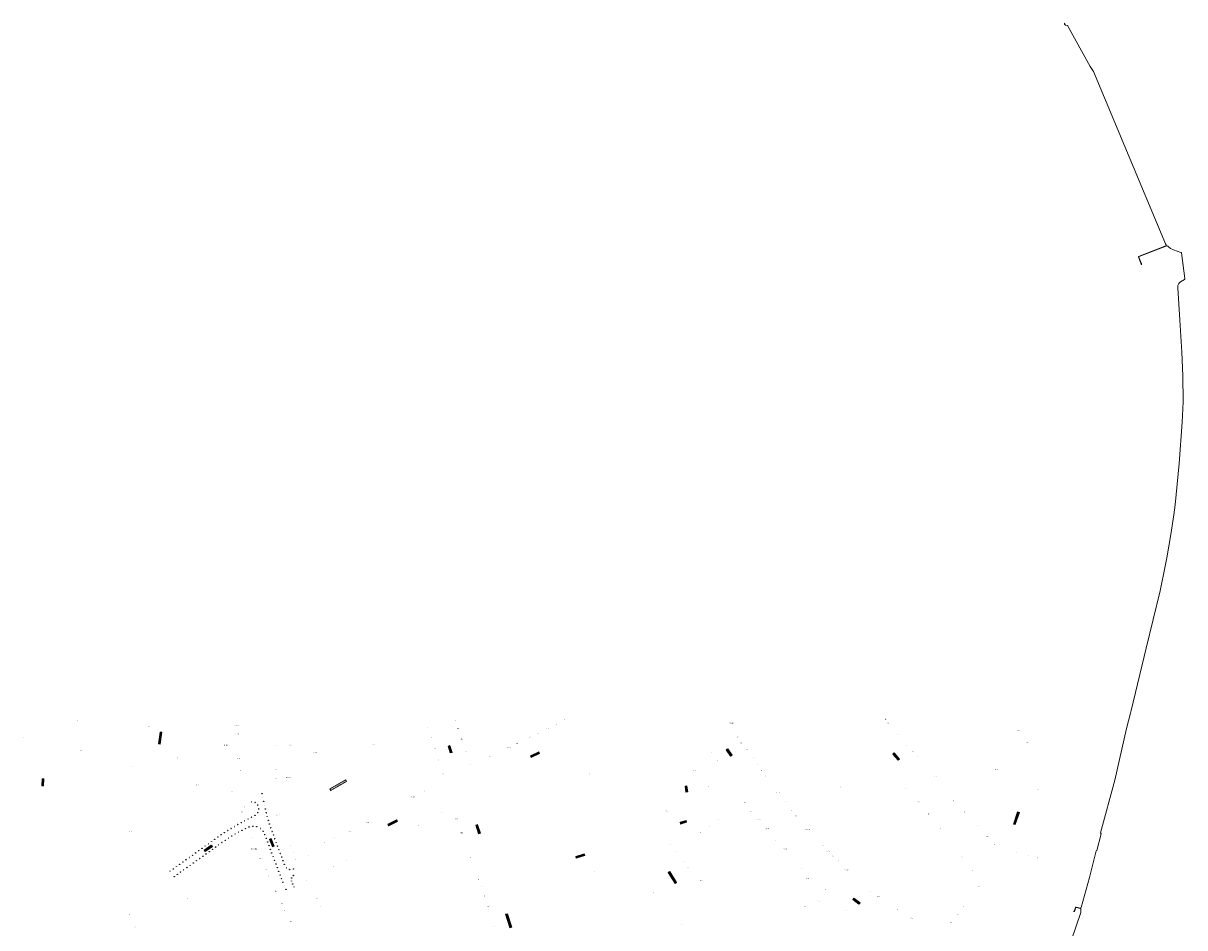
# Model space of a CAD drawing. Header units: metres. Extents: x 196669 to 197699, y 355514 to 356669.
# Tile 20 of 20: x 196674 to 197416, y 356091 to 356669. Entities that reach past the tile are written whole.
import ezdxf
from ezdxf.enums import TextEntityAlignment as Align
from ezdxf.lldxf.tags import DXFTag

# ---------------------------------------------------------------- set-up
doc = ezdxf.new("R2010")
doc.units = ezdxf.units.M
for name, color, linetype, lineweight in [('B-WE-KL-DATA_KOPPELKABEL_GLASVEZEL-G', 104, 'KL-GLASVEZEL-N', 20), ('B-WE-OG-BEBOUWING_HUISNUMMER-T35', 252, 'Continuous', 9), ('B-WE-OG-BEBOUWING_STRAATNAAM-T35', 7, 'Continuous', 9), ('N-WE-IE-MEUBILAIR_WEGMEUBILAIR_PAAL-S-50', 7, 'Continuous', 25)]:
    doc.layers.add(name, color=color, linetype=linetype, lineweight=lineweight)
doc.styles.add('NLCS-ISO-M200-T25', font='NLCS-ISO.ttf', dxfattribs={"height": 0.5})
doc.styles.add('NLCS-ISO-M200-T30', font='NLCS-ISO.ttf', dxfattribs={"height": 0.6})
doc.styles.get("Standard").update_dxf_attribs({"font": 'Microsoft JhengHei.ttf'})
tags = doc.linetypes.add('KL-GLASVEZEL-N', pattern='A,4,-1,[101,NLCS.SHX,S=0.5,R=0,X=0,Y=0],-1,4,-1,["G",Standard,S=1,R=0,X=-0.25,Y=-0.5],-1.5', length=12.5).pattern_tags.tags
tags[18] = DXFTag(74, 10)

# ---------------------------------------------------------------- blocks, each defined once
blk = doc.blocks.new('SIE-WEG_PAAL_BETON-SO')
for radius in [0.938, 0.469]:
    blk.add_circle((0, 0), radius)
blk = doc.blocks.new('*U953')
at = {"layer": 'N-WE-IE-MEUBILAIR_WEGMEUBILAIR_PAAL-S-50', "xscale": 0.1, "yscale": 0.1, "zscale": 0.1, "rotation": 272.5814266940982}
blk.add_blockref('SIE-WEG_PAAL_BETON-SO', (0, 0), dxfattribs=at)
blk = doc.blocks.new('*U954')
at = {"color": 0, "linetype": 'ByBlock', "lineweight": -2, "transparency": 16777216}
for p, rotation in [((196820.51, 356156.15), 181.1283565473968), ((196807.03, 356149.85), 211.2396199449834), ((196809.18, 356151.12), 209.8043549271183), ((196811.37, 356152.33), 208.3690899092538), ((196813.58, 356153.49), 207.0424576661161), ((196815.81, 356154.63), 207.0424576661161), ((196818.06, 356155.7), 199.4923884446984), ((196822.98, 356155.8), 162.7643246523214), ((196825.2, 356154.69), 144.4002927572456), ((196826.97, 356152.94), 126.0362608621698), ((196828.11, 356150.72), 110.8754019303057), ((196794.67, 356141.36), 215.5724173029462), ((196796.7, 356142.81), 215.5724173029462), ((196798.73, 356144.26), 215.5724173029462), ((196800.77, 356145.72), 215.5454149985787), ((196802.82, 356147.15), 214.1101499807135), ((196804.91, 356148.52), 212.6748849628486), ((196829, 356148.39), 110.8754019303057), ((196829.89, 356146.05), 110.8754019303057), ((196830.78, 356143.71), 110.8754019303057), ((196831.67, 356141.38), 110.8754019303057), ((196784.5, 356134.08), 215.5724173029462), ((196786.53, 356135.54), 215.5724173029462), ((196788.57, 356136.99), 215.5724173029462), ((196790.6, 356138.45), 215.5724173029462), ((196792.63, 356139.9), 215.5724173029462), ((196832.56, 356139.04), 110.8754019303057), ((196833.45, 356136.71), 110.8754019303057), ((196834.34, 356134.37), 110.8754019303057), ((196774.33, 356126.81), 215.5724173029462), ((196776.37, 356128.27), 215.5724173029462), ((196778.4, 356129.72), 215.5724173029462), ((196780.43, 356131.18), 215.5724173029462), ((196782.47, 356132.63), 215.5724173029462), ((196835.23, 356132.03), 110.8754019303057), ((196836.12, 356129.7), 110.8754019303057), ((196837.02, 356127.36), 110.8754019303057), ((196770.27, 356123.9), 215.5724173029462), ((196772.3, 356125.36), 215.5724173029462), ((196837.91, 356125.03), 110.8754019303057), ((196838.8, 356122.69), 111.0260441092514), ((196839.72, 356120.37), 112.4555795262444), ((196840.71, 356118.07), 113.8851149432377), ((196841.72, 356115.79), 113.9888483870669)]:
    blk.add_blockref('*U953', p, dxfattribs=dict(at, rotation=rotation))
blk = doc.blocks.new('*U955')
at = {"layer": 'N-WE-IE-MEUBILAIR_WEGMEUBILAIR_PAAL-S-50', "xscale": 0.09999999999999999, "yscale": 0.09999999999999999, "zscale": 0.09999999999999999, "rotation": 197.8947725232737}
blk.add_blockref('SIE-WEG_PAAL_BETON-SO', (0, 0), dxfattribs=at)
blk = doc.blocks.new('*U956')
at = {"color": 0, "linetype": 'ByBlock', "lineweight": -2, "transparency": 16777216}
for p, rotation in [((196819.45, 356171.72), 8.67550256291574), ((196821.88, 356171.33), 332.8656403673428), ((196823.64, 356169.61), 299.8242477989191), ((196823.64, 356164.83), 240.1411441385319), ((196824.28, 356167.22), 269.9826959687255), ((196810.86, 356157.21), 209.1992114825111), ((196813.05, 356158.41), 208.2455533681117), ((196815.26, 356159.58), 207.7537694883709), ((196817.48, 356160.74), 207.7537694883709), ((196819.69, 356161.91), 207.7537694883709), ((196821.9, 356163.07), 210.2995923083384), ((196798.15, 356149.25), 214.9211601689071), ((196800.22, 356150.66), 213.9675020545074), ((196802.3, 356152.04), 213.0138439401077), ((196804.41, 356153.39), 212.0601858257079), ((196806.54, 356154.7), 211.106527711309), ((196808.69, 356155.97), 210.15286959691), ((196787.98, 356141.98), 215.5724173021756), ((196790.02, 356143.44), 215.5724173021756), ((196792.05, 356144.89), 215.5724173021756), ((196794.08, 356146.35), 215.5724173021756), ((196796.12, 356147.8), 215.5724173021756), ((196777.81, 356134.71), 215.5724173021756), ((196779.85, 356136.17), 215.5724173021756), ((196781.88, 356137.62), 215.5724173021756), ((196783.91, 356139.08), 215.5724173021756), ((196785.95, 356140.53), 215.5724173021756), ((196767.65, 356127.44), 215.5724173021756), ((196769.68, 356128.9), 215.5724173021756), ((196771.71, 356130.35), 215.5724173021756), ((196773.75, 356131.8), 215.5724173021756), ((196775.78, 356133.26), 215.5724173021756)]:
    blk.add_blockref('*U955', p, dxfattribs=dict(at, rotation=rotation))
blk = doc.blocks.new('*U957')
at = {"layer": 'N-WE-IE-MEUBILAIR_WEGMEUBILAIR_PAAL-S-50', "xscale": 0.1, "yscale": 0.1, "zscale": 0.1, "rotation": 90.0000000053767}
blk.add_blockref('SIE-WEG_PAAL_BETON-SO', (0, 0), dxfattribs=at)
blk = doc.blocks.new('*U958')
at = {"color": 0, "linetype": 'ByBlock', "lineweight": -2, "transparency": 16777216}
for p, rotation in [((196845.17, 356121.06), 100.5133124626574), ((196845.3, 356123.04), 71.8654227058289), ((196845.91, 356119.21), 115.9630731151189), ((196846.37, 356124.71), 43.21753294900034), ((196846.8, 356117.42), 116.5702750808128)]:
    blk.add_blockref('*U957', p, dxfattribs=dict(at, rotation=rotation))
blk = doc.blocks.new('*U959')
at = {"layer": 'N-WE-IE-MEUBILAIR_WEGMEUBILAIR_PAAL-S-50', "xscale": 0.1, "yscale": 0.1, "zscale": 0.1, "rotation": 359.9191905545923}
blk.add_blockref('SIE-WEG_PAAL_BETON-SO', (0, 0), dxfattribs=at)
blk = doc.blocks.new('*U960')
at = {"color": 0, "linetype": 'ByBlock', "lineweight": -2, "transparency": 16777216}
for p, rotation in [((196826.32, 356176.92), 102.2701412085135), ((196826.85, 356174.48), 102.2701412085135), ((196827.38, 356172.04), 102.2701412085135), ((196827.91, 356169.59), 102.2701412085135), ((196828.44, 356167.15), 102.3524630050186), ((196829.01, 356164.71), 103.787728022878), ((196829.63, 356162.29), 105.2229930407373), ((196830.32, 356159.89), 106.6582580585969), ((196831.07, 356157.51), 108.093523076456), ((196831.87, 356155.14), 109.5287880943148), ((196832.74, 356152.79), 110.5776345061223), ((196833.62, 356150.45), 110.5776345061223), ((196834.49, 356148.11), 110.5776345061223), ((196835.37, 356145.77), 110.5776345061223), ((196836.25, 356143.43), 110.5776345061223), ((196837.13, 356141.09), 110.5776345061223), ((196838.01, 356138.75), 110.5776345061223), ((196838.89, 356136.41), 110.5776345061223), ((196839.77, 356134.07), 110.5776345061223), ((196840.65, 356131.73), 110.5776345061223), ((196841.84, 356129.56), 135.0313601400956), ((196844.03, 356128.44), 170.8412223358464), ((196846.46, 356128.82), 206.6510845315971)]:
    blk.add_blockref('*U959', p, dxfattribs=dict(at, rotation=rotation))

msp = doc.modelspace()

# ---------------------------------------------------------------- linework, layer by layer
at = {"layer": 'B-WE-KL-DATA_KOPPELKABEL_GLASVEZEL-G', "ltscale": 0.2, "flags": 128}
for points in [[(197388.313, 356515.075), (197388.248, 356515.05, -0.4142136), (197387.925, 356515.192), (197386.126, 356519.82, -0.4150666), (197386.269, 356520.144), (197403.677, 356526.852, 0.4956156), (197403.853, 356527.628), (197403.378, 356528.194), (197357.409, 356638.335), (197355.361, 356641.437), (197340.864, 356667.592, 0.2664832), (197340.652, 356667.723), (197339.67, 356667.754, -0.239104), (197339.472, 356667.862), (197339.006, 356668.541, -0.3386321), (197339.022, 356668.845), (197339.234, 356669.093)], [(197344.823, 356101.876, 0.356394), (197345.337, 356102.245), (197345.855, 356104.158, -0.4154402), (197346.47, 356104.509), (197348.979, 356103.819, 0.4122187), (197349.593, 356104.165), (197355.001, 356123.313), (197359.161, 356140.523), (197359.482, 356140.588), (197362.354, 356151.194), (197361.854, 356151.826), (197370.977, 356185.644), (197378.536, 356218.665), (197381.102, 356228.33), (197381.503, 356230.022), (197391.134, 356269.792), (197399.964, 356306.493), (197403.145, 356322.311), (197404.3, 356327.483), (197406.933, 356342.578), (197408.744, 356355.073), (197409.552, 356361.342), (197412.241, 356387.755), (197414.185, 356414.238), (197414.454, 356422.773), (197414.699, 356427.557), (197414.505, 356443.856), (197413.822, 356458.867), (197412.539, 356479.46), (197411.261, 356499.966, -0.0402264), (197411.261, 356500.006), (197411.419, 356501.6), (197412.047, 356502.864), (197413.121, 356503.887), (197415.531, 356505.489, 0.2838157), (197415.751, 356505.966), (197413.743, 356522.338, 0.2836332), (197413.579, 356522.543), (197413.327, 356522.633), (197408.462, 356524.372), (197406.652, 356525.245), (197405.099, 356526.452), (197404.841, 356526.76, 0.337242), (197404.251, 356526.894), (197386.528, 356520.03, 0.4145637), (197386.385, 356519.706), (197388.039, 356515.451, 0.2813987), (197388.233, 356515.296), (197388.233, 356515.296)], [(197344.768, 356101.675), (197344.874, 356101.649, 0.4089545), (197345.479, 356102.003), (197345.995, 356103.912, -0.4154402), (197346.61, 356104.263), (197349.042, 356103.594, -0.3497108), (197349.409, 356103.091), (197349.317, 356100.954), (197346.368, 356092.283), (197343.421, 356083.639), (197340.69, 356079.722), (197335.305, 356071.997), (197331.866, 356064.171), (197327.645, 356052.807), (197327.365, 356051.489), (197323.592, 356040.98), (197321.872, 356036.097), (197319.991, 356031.659), (197318.234, 356026.67), (197314.649, 356017.758), (197308.129, 355999.745), (197291.304, 355951.755), (197287.321, 355940.739), (197283.701, 355931.458), (197281.681, 355925.726), (197274.413, 355905.693, -0.4155671), (197273.77, 355905.395), (197270.877, 355906.459)]]:
    msp.add_lwpolyline(points, format="xyb", dxfattribs=at)

# ---------------------------------------------------------------- block references
for name in ['*U956', '*U960', '*U954', '*U958']:
    msp.add_blockref(name, (0, 0))

# ---------------------------------------------------------------- texts
at = {"layer": 'B-WE-OG-BEBOUWING_HUISNUMMER-T35', "style": 'NLCS-ISO-M200-T25'}
for s, p in [('6-6D', (196708.953, 356223.729)), ('23', (196949.862, 356223.789)), ('17', (197019.613, 356224.176)), ('26A', (197224.785, 356224.519)), ('14-16', (196754.144, 356219.762)), ('26A-26D', (196810.328, 356220.455)), ('16C', (196931.839, 356219.355)), ('23A', (196951.618, 356218.569)), ('20', (197002.603, 356215.515)), ('19-19A', (197008.641, 356218.534)), ('18-18A', (197013.429, 356220.997)), ('52-52D', (197126.258, 356221.97)), ('19', (197205.351, 356216.541)), ('26', (197226.38, 356221.989)), ('24B', (197231.433, 356219.361)), ('31-229', (197309.897, 356217.376)), ('122-188', (196675.003, 356212.924)), ('31', (196782.936, 356211.001)), ('32-32C', (196803.235, 356207.914)), ('28-30', (196810.404, 356215.055)), ('21-25', (196844.426, 356207.929)), ('59-61', (196897.886, 356208.377)), ('18', (196934.487, 356212.82)), ('25A', (196953.911, 356211.753)), ('22', (196989.243, 356208.996)), ('21', (196993.484, 356211.068)), ('20A', (196997.603, 356213.077)), ('50-50E', (197130.926, 356213.175)), ('48-50B', (197133.301, 356209.33)), ('24A', (197232.337, 356214.772)), ('24', (197235.706, 356210.858)), ('22B', (197238.448, 356207.808)), ('29-227', (197314.967, 356209.75)), ('7-11', (196710.534, 356204.366)), ('21-27', (196833.947, 356207.453)), ('26-58', (196860.302, 356203.21)), ('20', (196936.818, 356205.724)), ('27', (196956.534, 356203.713)), ('24-29', (196972.14, 356200.78)), ('22A-23', (196983.921, 356206.397)), ('7-13', (197112.746, 356203.469)), ('46', (197136.303, 356205.059)), ('22A', (197242.103, 356203.732)), ('22', (197244.972, 356200.529)), ('11-12', (196743.017, 356194.052)), ('10', (196758.161, 356197.827)), ('36', (196772.503, 356199.779)), ('34-34C', (196811.306, 356199.529)), ('22', (196939.119, 356198.412)), ('29', (196959.495, 356195.634)), ('37', (197117.169, 356198.223)), ('44', (197139.812, 356200.065)), ('42', (197142.793, 356195.823)), ('36-36B', (196811.969, 356191.612)), ('38', (196812.408, 356187.591)), ('31A', (196835.102, 356192.383)), ('31B', (196835.457, 356186.585)), ('20A-20B', (196843.125, 356187.267)), ('24', (196941.951, 356189.54)), ('12', (197035.366, 356189.389)), ('8-15', (197102.491, 356191.494)), ('40A', (197145.518, 356191.902)), ('40', (197147.947, 356188.348)), ('14-18A', (197256.71, 356188.07)), ('6-424', (197295.577, 356192.37)), ('38-42', (196785.119, 356182.34)), ('17', (196930.007, 356178.516)), ('6', (197111.565, 356181.505)), ('38', (197151.406, 356183.554)), ('17', (197195.802, 356181.189)), ('13', (197237.262, 356180.259)), ('24', (197322.028, 356179.757)), ('1-5', (196767.105, 356176.555)), ('44', (196807.123, 356177.963)), ('1-20', (196889.103, 356173.58)), ('15-15B', (196922.784, 356174.862)), ('31A-33', (197135.199, 356171.351)), ('36-36B', (197155.864, 356177.599)), ('34', (197160.238, 356171.755)), ('9-9A', (197245.724, 356171.473)), ('12', (197267.951, 356172.389)), ('1-5', (196813.802, 356165.335)), ('1A', (196815.589, 356168.547)), ('33-33A', (196836.737, 356163.363)), ('16', (196941.09, 356164.748)), ('1-2', (197084.671, 356165.753)), ('29', (197138.508, 356165.514)), ('32', (197164.516, 356166.353)), ('7', (197248.288, 356168.164)), ('18A', (197252.127, 356163.838)), ('5', (197251.866, 356164.032)), ('10', (197271.674, 356169.093)), ('8', (197275.153, 356165.243)), ('3', (197303.597, 356168.886)), ('13-13A', (196894.029, 356158.641)), ('14', (196926.074, 356156.866)), ('2-2E', (196950.659, 356160.854)), ('4', (197112.23, 356156.133)), ('5', (197118.275, 356160.27)), ('27-27A', (197143.908, 356160.598)), ('30', (197167.388, 356162.784)), ('28', (197170.918, 356158.646)), ('6', (197278.885, 356161.159)), ('4', (197283.101, 356156.548)), ('1-1D', (197299.272, 356157.131)), ('13-71', (196742.318, 356152.744)), ('50', (196819.896, 356149.296)), ('35', (196841.605, 356150.508)), ('5', (196872.288, 356149.089)), ('9', (196877.325, 356151.127)), ('11-11A', (196882.224, 356152.852)), ('2B-3', (196953.915, 356151.911)), ('3', (197106.334, 356152.096)), ('25-25B', (197149.099, 356154.451)), ('26B-26C', (197174.996, 356154.03)), ('3', (197259.385, 356154.603)), ('2-2F', (197289.47, 356149.58)), ('4', (196813.086, 356145.968)), ('52-52C-52D', (196821.149, 356141.697)), ('37', (196844.099, 356144.091)), ('1', (196861.41, 356143.319)), ('3', (196866.256, 356145.499)), ('8-12', (196902.729, 356145.001)), ('1', (197087.125, 356144.569)), ('23', (197154.174, 356146.863)), ('21-21D', (197160.65, 356141.541)), ('26', (197184.581, 356143.799)), ('14', (197294.384, 356144.628)), ('52A-52B', (196825.646, 356135.396)), ('39', (196845.987, 356139.399)), ('41', (196847.773, 356134.88)), ('1A-1C', (196856.73, 356137.602)), ('4-6', (196880.025, 356134.319)), ('5', (196959.66, 356136.13)), ('3', (197091.037, 356139.726)), ('5', (197095.336, 356133.828)), ('19', (197166.079, 356137.741)), ('24-26A', (197187.912, 356140.287)), ('22', (197190.994, 356137.037)), ('20A', (197193.937, 356133.934)), ('1B', (197273.267, 356136.445)), ('13', (197308.486, 356139.409)), ('12', (197315.527, 356137.606)), ('11', (197322.012, 356135.947)), ('54A', (196828.614, 356128.427)), ('2', (196872.223, 356130.414)), ('9', (197038.688, 356127.04)), ('7-9', (197098.445, 356129.453)), ('17', (197170.58, 356129.378)), ('20-20B', (197199.699, 356128.122)), ('1', (197279.928, 356127.695)), ('54', (196830.596, 356124.307)), ('45', (196854.748, 356121.806)), ('6', (196964.721, 356122.098)), ('21-29', (197107.027, 356121.442)), ('15-15F', (197175.222, 356122.757)), ('13', (197180.212, 356120.093)), ('1', (196776.006, 356116.743)), ('56', (196835.259, 356114.643)), ('7', (196966.418, 356117.237)), ('7A', (196968.406, 356111.54)), ('8A', (196991.455, 356112.232)), ('8', (197002.952, 356115.992)), ('4', (197076.344, 356113.821)), ('11', (197186.174, 356115.778)), ('18', (197211.665, 356117.337)), ('16', (197215.486, 356114.474)), ('15', (197284.37, 356117.557)), ('3', (196778.709, 356109.981)), ('58', (196839.069, 356106.746)), ('47', (196861.259, 356110.062)), ('49', (196864.111, 356104.968)), ('2-2A', (196970.826, 356105.105)), ('321', (197173.173, 356104.834)), ('325-325B', (197181.712, 356108.384)), ('14-14C', (197220.013, 356111.302)), ('12', (197229.348, 356105.014)), ('17', (197274.48, 356104.744)), ('16', (197278.56, 356110.035)), ('1', (196741.879, 356099.749)), ('60-60B', (196841.222, 356102.237)), ('4', (196972.28, 356100.646)), ('319', (197168.429, 356101.532)), ('9A', (197199.512, 356102.226)), ('9', (197204.607, 356097.578)), ('10', (197232.18, 356103.107)), ('8', (197236.728, 356100.234)), ('6-6D', (197241.282, 356097.417)), ('17A', (197270.534, 356099.626)), ('72', (196745.245, 356091.712)), ('62', (196844.862, 356095.269)), ('53', (196869.001, 356095.764)), ('6', (196974.9, 356091.747)), ('2', (197094.41, 356093.076)), ('18', (197266.483, 356094.614))]:
    msp.add_text(s, height=0.5, dxfattribs=at).set_placement(p, align=Align.MIDDLE)
at = {"layer": 'B-WE-OG-BEBOUWING_STRAATNAAM-T35', "char_height": 0.6, "attachment_point": 2, "style": 'NLCS-ISO-M200-T30', "bg_fill": 17, "box_fill_scale": 1.5, "bg_fill_color": 256, "bg_fill_true_color": 14737364, "bg_fill_transparency": 0}
for s, insert, width, rotation in [('Roersingelpassage', (196760.982, 356212.532), 6.96967, 82), ('Steenweg', (196946.8, 356205.388), 3.94253, 287.3), ('Munsterplein', (197000.573, 356202.105), 5.27079, 26.6), ('Hamstraat', (197124.964, 356203.392), 4.35231, 303.3), ('Veldstraat', (197231.61, 356200.813), 4.57722, 311.1), ('Roersingel', (196686.036, 356184.197), 3.86995, 87.4), ('Achter de Steenen Trappen', (196874.819, 356182.633), 10.99018, 30), ('Abdijhof', (197097.736, 356179.936), 3.17603, 278.2), ('Knevelsgraafstraat', (197307.894, 356161.352), 7.66047, 70.9), ('Paredisstraat', (196909.634, 356158.554), 5.54551, 26.4), ('Munsterplein', (196964.589, 356154.358), 5.12356, 288.9), ('Abdijhof', (197095.365, 356158.948), 3.39305, 17), ('Molenstraat', (196791.842, 356142.257), 4.97066, 35.3), ('Neerstraat', (196832.873, 356145.73), 4.45441, 291.7), ('Munsterplein', (197029.519, 356137.41), 5.08823, 17.3), ('Graaf Gerardstraat', (197088.713, 356123.523), 7.7793, 302.1), ('Hamstraat', (197206.236, 356108.507), 4.38499, 321.8), ('Sint Christoffelstraat', (196984.151, 356095.823), 8.49179, 287.8)]:
    msp.add_mtext(s, dxfattribs=dict(at, insert=insert, width=width, rotation=rotation))

doc.saveas('drawing.dxf')
